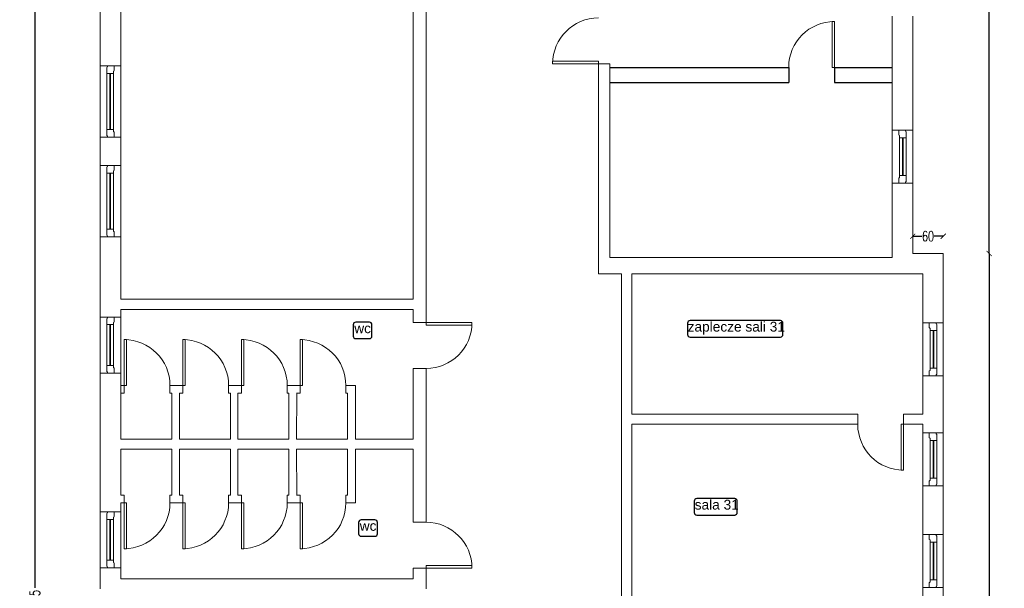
# Model space of a CAD drawing. Header units: centimetres. Extents: x -28146 to 19487, y -25160 to -2224.
# Tile 20 of 29: x 3454 to 5385, y -19082 to -17967. Entities that reach past the tile are written whole.
import ezdxf
from ezdxf.enums import TextEntityAlignment as Align

# ---------------------------------------------------------------- set-up
doc = ezdxf.new("R2010")
doc.units = ezdxf.units.CM
doc.header["$LTSCALE"] = 10
doc.linetypes.add('CONTINU', pattern=[0, 0])
for name, color, linetype, lineweight, true_color in [('IS_Okno_Drzwi', 7, 'Continuous', 9, 0x000000), ('IS_Room (Automatic)', 7, 'Continuous', 25, 0x000000), ('IS_Ściana1', 7, 'Continuous', 9, 0x000000)]:
    doc.layers.add(name, color=color, linetype=linetype, lineweight=lineweight, true_color=true_color)
doc.layers.add('Urzadzenia', color=7, linetype='CONTINU', lineweight=5)
doc.styles.add('Arial_____', font='arial.ttf')
doc.styles.add('styl1', font='simplex.shx', dxfattribs={"width": 0.7})
doc.dimstyles.new('100', dxfattribs={"dimtxt": 20, "dimasz": 10, "dimexe": 1.25, "dimexo": 0, "dimtad": 0, "dimdec": 1, "dimdsep": 46, "dimlunit": 6, "dimtxsty": 'styl1', "dimblk1": 'ARCHTICK', "dimblk2": 'ARCHTICK', "dimsah": 1, "dimcen": 5, "dimse1": 1, "dimse2": 1, "dimclrt": 256, "dimadec": 0, "dimazin": 0, "dimtfac": 1, "dimtdec": 1, "dimtmove": 0, "dimatfit": 3, "dimldrblk": 'ARCHTICK', "dimfxl": 1.25, "dimtolj": 1, "dimtzin": 0, "dimarcsym": 0})

# ---------------------------------------------------------------- blocks, each defined once
blk = doc.blocks.new('4_CoTo_OknoWScianie_1040_1750_400_150_0_15_0_0_ExportItem_1_50_0_False__87f71fa3-f148-4722-b574-2038bd8a55f3_ExportItem')
at = {"layer": 'IS_Okno_Drzwi', "lineweight": -2}
blk.add_lwpolyline([(-0.52, -0.075), (-0.425, -0.075), (-0.415, -0.065), (-0.415, -0.06), (-0.37, -0.06), (-0.37, 0.075), (-0.4875, 0.075), (-0.4975, 0.065), (-0.4975, 0.06), (-0.52, 0.06)], close=True, dxfattribs=at)
at = {"layer": 'IS_Okno_Drzwi', "lineweight": -2, "extrusion": (0, 0, -1)}
for points in [[(0.37, 0.075), (-0.37, 0.075), (-0.37, -0.06), (0.37, -0.06)], [(-0.52, -0.075), (-0.425, -0.075), (-0.415, -0.065), (-0.415, -0.06), (-0.37, -0.06), (-0.37, 0.075), (-0.4875, 0.075), (-0.4975, 0.065), (-0.4975, 0.06), (-0.52, 0.06)]]:
    blk.add_lwpolyline(points, close=True, dxfattribs=at)
at = {"layer": 'IS_Okno_Drzwi', "lineweight": -2, "extrusion": (0, 0, -1), "elevation": -0.001}
blk.add_lwpolyline([(0.37, 0.015), (-0.37, 0.015), (-0.37, 0), (0.37, 0)], close=True, dxfattribs=at)
blk = doc.blocks.new('4_CoTo_OknoWScianie_1400_2000_400_150_0_15_0_0_ExportItem_1_50_0_False__87f71fa3-f148-4722-b574-2038bd8a55f3_ExportItem')
at = {"layer": 'IS_Okno_Drzwi', "lineweight": -2}
blk.add_lwpolyline([(-0.7, -0.075), (-0.605, -0.075), (-0.595, -0.065), (-0.595, -0.06), (-0.55, -0.06), (-0.55, 0.075), (-0.6675, 0.075), (-0.6775, 0.065), (-0.6775, 0.06), (-0.7, 0.06)], close=True, dxfattribs=at)
at = {"layer": 'IS_Okno_Drzwi', "lineweight": -2, "extrusion": (0, 0, -1)}
for points in [[(0.55, 0.075), (-0.55, 0.075), (-0.55, -0.06), (0.55, -0.06)], [(-0.7, -0.075), (-0.605, -0.075), (-0.595, -0.065), (-0.595, -0.06), (-0.55, -0.06), (-0.55, 0.075), (-0.6675, 0.075), (-0.6775, 0.065), (-0.6775, 0.06), (-0.7, 0.06)]]:
    blk.add_lwpolyline(points, close=True, dxfattribs=at)
at = {"layer": 'IS_Okno_Drzwi', "lineweight": -2, "extrusion": (0, 0, -1), "elevation": -0.001}
blk.add_lwpolyline([(0.55, 0.015), (-0.55, 0.015), (-0.55, 0), (0.55, 0)], close=True, dxfattribs=at)
blk = doc.blocks.new('4_CoTo_OknoWScianie_1100_2000_400_150_0_15_0_0_ExportItem_1_50_0_False__87f71fa3-f148-4722-b574-2038bd8a55f3_ExportItem')
at = {"layer": 'IS_Okno_Drzwi', "lineweight": -2}
blk.add_lwpolyline([(-0.55, -0.075), (-0.455, -0.075), (-0.445, -0.065), (-0.445, -0.06), (-0.4, -0.06), (-0.4, 0.075), (-0.5175, 0.075), (-0.5275, 0.065), (-0.5275, 0.06), (-0.55, 0.06)], close=True, dxfattribs=at)
at = {"layer": 'IS_Okno_Drzwi', "lineweight": -2, "extrusion": (0, 0, -1)}
for points in [[(0.4, 0.075), (-0.4, 0.075), (-0.4, -0.06), (0.4, -0.06)], [(-0.55, -0.075), (-0.455, -0.075), (-0.445, -0.065), (-0.445, -0.06), (-0.4, -0.06), (-0.4, 0.075), (-0.5175, 0.075), (-0.5275, 0.065), (-0.5275, 0.06), (-0.55, 0.06)]]:
    blk.add_lwpolyline(points, close=True, dxfattribs=at)
at = {"layer": 'IS_Okno_Drzwi', "lineweight": -2, "extrusion": (0, 0, -1), "elevation": -0.001}
blk.add_lwpolyline([(0.4, 0.015), (-0.4, 0.015), (-0.4, 0), (0.4, 0)], close=True, dxfattribs=at)
blk = doc.blocks.new('4_CoTo_DrzwiWScianie_900_2000_220_100_0_50_0_0_ExportItem_1_50_0_False__87f71fa3-f148-4722-b574-2038bd8a55f3_ExportItem')
at = {"layer": 'IS_Okno_Drzwi', "lineweight": -2, "extrusion": (0, 0, -1)}
blk.add_lwpolyline([(-0.45, 1.01), (-0.45, 0.11), (-0.4, 0.11), (-0.4, 1.01)], close=True, dxfattribs=at)
at = {"layer": 'IS_Okno_Drzwi', "lineweight": -2}
blk.add_arc((0.45, 0.11), 0.9, 90, 180, dxfattribs=at)
blk = doc.blocks.new('4_CoTo_DrzwiWScianie_900_2000_250_100_0_50_0_0_ExportItem_1_50_0_False__87f71fa3-f148-4722-b574-2038bd8a55f3_ExportItem')
at = {"layer": 'IS_Okno_Drzwi', "lineweight": -2, "extrusion": (0, 0, -1)}
blk.add_lwpolyline([(-0.45, 1.025), (-0.45, 0.125), (-0.4, 0.125), (-0.4, 1.025)], close=True, dxfattribs=at)
at = {"layer": 'IS_Okno_Drzwi', "lineweight": -2}
blk.add_arc((0.45, 0.125), 0.9, 90, 180, dxfattribs=at)
blk = doc.blocks.new('4_CoTo_DrzwiWScianie_900_2000_200_100_0_50_0_0_ExportItem_1_50_0_False__87f71fa3-f148-4722-b574-2038bd8a55f3_ExportItem')
at = {"layer": 'IS_Okno_Drzwi', "lineweight": -2, "extrusion": (0, 0, -1)}
blk.add_lwpolyline([(-0.45, 1), (-0.45, 0.1), (-0.4, 0.1), (-0.4, 1)], close=True, dxfattribs=at)
at = {"layer": 'IS_Okno_Drzwi', "lineweight": -2}
blk.add_arc((0.45, 0.1), 0.9, 90, 180, dxfattribs=at)
blk = doc.blocks.new('4_CoTo_DrzwiWScianie_900_2000_400_100_0_50_0_0_ExportItem_1_50_0_False__87f71fa3-f148-4722-b574-2038bd8a55f3_ExportItem')
at = {"layer": 'IS_Okno_Drzwi', "lineweight": -2, "extrusion": (0, 0, -1)}
blk.add_lwpolyline([(-0.45, 1.1), (-0.45, 0.2), (-0.4, 0.2), (-0.4, 1.1)], close=True, dxfattribs=at)
at = {"layer": 'IS_Okno_Drzwi', "lineweight": -2}
blk.add_arc((0.45, 0.2), 0.9, 90, 180, dxfattribs=at)
blk = doc.blocks.new('_ARCHTICK')
at = {"color": 0, "linetype": 'ByBlock', "const_width": 0.15}
blk.add_lwpolyline([(-0.5, -0.5), (0.5, 0.5)], dxfattribs=at)
blk = doc.blocks.new('*D557')
at = {"layer": 'Defpoints', "color": 0}
for p in [(5205.2, -16630.5), (5205.2, -18425.5), (5355, -18425.5)]:
    blk.add_point(p, dxfattribs=at)
at = {"layer": 'Urzadzenia', "color": 0, "lineweight": -2}
for p, q in [((5355, -16630.5), (5355, -17497.7)), ((5355, -18425.5), (5355, -17558.3))]:
    blk.add_line(p, q, dxfattribs=at)
at = {"layer": 'Urzadzenia', "color": 0, "lineweight": -2, "xscale": 10, "yscale": 10, "zscale": 10}
for p, rotation in [((5355, -16630.5), 90), ((5355, -18425.5), 270)]:
    blk.add_blockref('_ARCHTICK', p, dxfattribs=dict(at, rotation=rotation))
at = {"layer": 'Urzadzenia', "insert": (5355, -17528), "char_height": 20, "attachment_point": 5, "rotation": 90, "style": 'styl1'}
blk.add_mtext('\\A1;1\xa0795', dxfattribs=at)
blk = doc.blocks.new('*D558')
at = {"layer": 'Defpoints', "color": 0}
for p in [(5265.2, -18425.5), (5265.2, -19902.5), (5355, -19902.5)]:
    blk.add_point(p, dxfattribs=at)
at = {"layer": 'Urzadzenia', "color": 0, "lineweight": -2}
for p, q in [((5355, -18425.5), (5355, -19133.7)), ((5355, -19902.5), (5355, -19194.3))]:
    blk.add_line(p, q, dxfattribs=at)
at = {"layer": 'Urzadzenia', "color": 0, "lineweight": -2, "xscale": 10, "yscale": 10, "zscale": 10}
for p, rotation in [((5355, -18425.5), 90), ((5355, -19902.5), 270)]:
    blk.add_blockref('_ARCHTICK', p, dxfattribs=dict(at, rotation=rotation))
at = {"layer": 'Urzadzenia', "insert": (5355, -19164), "char_height": 20, "attachment_point": 5, "rotation": 90, "style": 'styl1'}
blk.add_mtext('\\A1;1\xa0477', dxfattribs=at)
blk = doc.blocks.new('*D561')
at = {"layer": 'Defpoints', "color": 0}
for p in [(5265.2, -18391.6), (5205.2, -18425.5), (5265.2, -18425.5)]:
    blk.add_point(p, dxfattribs=at)
at = {"layer": 'Urzadzenia', "color": 0, "lineweight": -2}
for p, q in [((5205.2, -18391.6), (5223.3, -18391.6)), ((5265.2, -18391.6), (5247.2, -18391.6))]:
    blk.add_line(p, q, dxfattribs=at)
at = {"layer": 'Urzadzenia', "color": 0, "lineweight": -2, "xscale": 10, "yscale": 10, "zscale": 10, "rotation": 180}
blk.add_blockref('_ARCHTICK', (5205.2, -18391.6), dxfattribs=at)
at = {"layer": 'Urzadzenia', "color": 0, "lineweight": -2, "xscale": 10, "yscale": 10, "zscale": 10}
blk.add_blockref('_ARCHTICK', (5265.2, -18391.6), dxfattribs=at)
at = {"layer": 'Urzadzenia', "insert": (5235.2, -18391.6), "char_height": 20, "attachment_point": 5, "style": 'styl1'}
blk.add_mtext('\\A1;60', dxfattribs=at)
blk = doc.blocks.new('*D566')
at = {"layer": 'Defpoints', "color": 0}
for p in [(3484, -16630.5), (3612.2, -16630.5), (3612.2, -21595.5)]:
    blk.add_point(p, dxfattribs=at)
at = {"layer": 'Urzadzenia', "color": 0, "lineweight": -2}
for p, q in [((3484, -16630.5), (3484, -19081.3)), ((3484, -21595.5), (3484, -19144.6))]:
    blk.add_line(p, q, dxfattribs=at)
at = {"layer": 'Urzadzenia', "color": 0, "lineweight": -2, "xscale": 10, "yscale": 10, "zscale": 10}
for p, rotation in [((3484, -16630.5), 90), ((3484, -21595.5), 270)]:
    blk.add_blockref('_ARCHTICK', p, dxfattribs=dict(at, rotation=rotation))
at = {"layer": 'Urzadzenia', "insert": (3484, -19113), "char_height": 20, "attachment_point": 5, "rotation": 90, "style": 'styl1'}
blk.add_mtext('\\A1;4\xa0965', dxfattribs=at)

msp = doc.modelspace()

# ---------------------------------------------------------------- linework, layer by layer
for p, q in [((4611.12, -18060.46, 3205.3), (4962.11, -18060.46, 3205.3)), ((4962.11, -18060.46, 9946), (4962.11, -18090.46, 3205.3)), ((5052.11, -18060.46, 9946), (5052.11, -18090.46, 3205.3)), ((5052.11, -18060.46, 3205.3), (5165.22, -18060.46, 3205.3)), ((4611.12, -18090.46, 3205.3), (4962.11, -18090.46, 3205.3)), ((5052.11, -18090.46, 3205.3), (5165.22, -18090.46, 3205.3))]:
    msp.add_line(p, q)
at = {"layer": 'IS_Room (Automatic)'}
for points, elevation in [([(4113.05, -18592.47), (4139.93, -18592.47, 0.4142136), (4144.93, -18587.47), (4144.93, -18565.2, 0.4142136), (4139.93, -18560.2), (4113.05, -18560.2, 0.4142136), (4108.05, -18565.2), (4108.05, -18587.47, 0.4142136)], 20682.4), ([(4768.58, -18589.36), (4945.75, -18589.36, 0.4142136), (4950.75, -18584.36), (4950.75, -18562.08, 0.4142136), (4945.75, -18557.08), (4768.58, -18557.08, 0.4142136), (4763.58, -18562.08), (4763.58, -18584.36, 0.4142136)], 20683), ([(4781.82, -18938.42), (4856.15, -18938.42, 0.4142136), (4861.15, -18933.42), (4861.15, -18911.13, 0.4142136), (4856.15, -18906.13), (4781.82, -18906.13, 0.4142136), (4776.82, -18911.13), (4776.82, -18933.42, 0.4142136)], 20682.9)]:
    msp.add_lwpolyline(points, format="xyb", close=True, dxfattribs=dict(at, elevation=elevation))
msp.add_lwpolyline([(4123.79, -18980), (4150.67, -18980, 0.4142136), (4155.67, -18975), (4155.67, -18952.73, 0.4142136), (4150.67, -18947.73), (4123.79, -18947.73, 0.4142136), (4118.79, -18952.73), (4118.79, -18975, 0.4142136)], format="xyb", close=True, dxfattribs=at)
at = {"layer": 'IS_Ściana1'}
for p, q in [((3612.22, -18057.29, 3205.3), (3652.22, -18057.29, 3205.3)), ((4611.12, -18053.5, 3205.3), (4589.12, -18053.5, 3205.3)), ((5205.22, -18183.35, 3205.3), (5165.22, -18183.35, 3205.3)), ((3612.22, -18197.29, 3205.3), (3652.22, -18197.29, 3205.3)), ((3612.22, -18252.78, 3205.3), (3652.22, -18252.78, 3205.3)), ((5205.22, -18287.35, 3205.3), (5165.22, -18287.35, 3205.3)), ((3612.22, -18392.78, 3205.3), (3652.22, -18392.78, 3205.3)), ((3612.22, -18550.04, 3205.3), (3652.22, -18550.04, 3205.3)), ((4251, -18560.97, 3205.3), (4226, -18560.97, 3205.3)), ((5265.22, -18561.21, 3205.3), (5225.22, -18561.21, 3205.3)), ((3612.22, -18660.04, 3205.3), (3652.22, -18660.04, 3205.3)), ((4251, -18650.97, 3205.3), (4226, -18650.97, 3205.3)), ((5265.22, -18665.21, 3205.3), (5225.22, -18665.21, 3205.3)), ((3663.81, -18684.35, 6412.78), (3652.22, -18684.35, 6412.78)), ((3658.81, -18699.35, 6412.78), (3658.81, -18684.35, -126.55)), ((3773.81, -18684.35, 6412.78), (3748.81, -18684.35, 6412.78)), ((3748.81, -18699.35, 6412.78), (3748.81, -18684.35, -126.55)), ((3773.81, -18699.35, 6412.78), (3773.81, -18684.35, -126.55)), ((3888.81, -18684.35, -126.55), (3863.81, -18684.35, 6412.78)), ((3863.81, -18699.35, 6412.78), (3863.81, -18684.35, -126.55)), ((3888.81, -18699.35, 6412.78), (3888.81, -18684.35, -126.55)), ((4003.81, -18684.35, -126.55), (3978.81, -18684.35, 6412.78)), ((3978.81, -18699.35, 6412.78), (3978.81, -18684.35, -126.55)), ((4003.81, -18699.35, 6412.78), (4003.81, -18684.35, -126.55)), ((4112.47, -18684.35, 6412.78), (4093.81, -18684.35, 6412.78)), ((4093.81, -18699.35, 6412.78), (4093.81, -18684.35, -126.55)), ((4112.47, -18789.35, 3205.3), (4112.47, -18684.35, 6412.78)), ((3658.81, -18699.35, 6412.78), (3652.22, -18699.35, 6412.78)), ((3752.22, -18699.35, 6412.78), (3748.81, -18699.35, 6412.78)), ((3752.22, -18789.35, 6412.78), (3752.22, -18699.35, 6412.78)), ((3767.22, -18789.35, 6412.78), (3767.22, -18699.35, 6412.78)), ((3773.81, -18699.35, 6412.78), (3767.22, -18699.35, 6412.78)), ((3867.22, -18699.35, 6412.78), (3863.81, -18699.35, 6412.78)), ((3867.22, -18789.35, 6412.78), (3867.22, -18699.35, 6412.78)), ((3882.22, -18789.35, 6412.78), (3882.22, -18699.35, 6412.78)), ((3888.81, -18699.35, 6412.78), (3882.22, -18699.35, 6412.78)), ((3982.22, -18699.35, 6412.78), (3978.81, -18699.35, 6412.78)), ((3982.22, -18789.35, 6412.78), (3982.22, -18699.35, 6412.78)), ((3997.22, -18789.35, 6412.78), (3997.47, -18699.35, 6412.78)), ((4003.81, -18699.35, 6412.78), (3997.22, -18699.35, 6412.78)), ((4097.22, -18699.35, 6412.78), (4093.81, -18699.35, 6412.78)), ((4097.22, -18789.35, 6412.78), (4097.22, -18699.35, 6412.78)), ((5097.48, -18760.46, 3205.3), (5097.48, -18740.46, 3205.3)), ((5187.48, -18760.46, 3205.3), (5187.48, -18740.46, 3205.3)), ((5265.22, -18777.27, 3205.3), (5225.22, -18777.27, 3205.3)), ((3752.22, -18809.35, 3205.3), (3752.22, -18899.35, 3205.3)), ((3767.22, -18809.35, 3205.3), (3767.22, -18899.35, 3205.3)), ((3867.22, -18809.35, 3205.3), (3867.22, -18899.35, 3205.3)), ((3882.22, -18809.35, 3205.3), (3882.22, -18899.35, 3205.3)), ((3982.22, -18809.35, 3205.3), (3982.22, -18899.35, 3205.3)), ((3997.22, -18809.35, 3205.3), (3997.47, -18899.35, 3205.3)), ((4097.22, -18809.35, 3205.3), (4097.22, -18899.35, 3205.3)), ((4112.47, -18809.35, -2.17), (4112.47, -18914.35, 3205.3)), ((5265.22, -18881.27, 3205.3), (5225.22, -18881.27, 3205.3)), ((3658.81, -18899.35, 3205.3), (3652.22, -18899.35, 3205.3)), ((3658.81, -18899.35, 3205.3), (3658.81, -18914.35, -3334.02)), ((3752.22, -18899.35, 3205.3), (3748.81, -18899.35, 3205.3)), ((3748.81, -18899.35, 3205.3), (3748.81, -18914.35, -3334.02)), ((3773.81, -18899.35, 3205.3), (3767.22, -18899.35, 3205.3)), ((3773.81, -18899.35, 3205.3), (3773.81, -18914.35, -3334.02)), ((3867.22, -18899.35, 3205.3), (3863.81, -18899.35, 3205.3)), ((3863.81, -18899.35, 3205.3), (3863.81, -18914.35, -3334.02)), ((3888.81, -18899.35, 3205.3), (3882.22, -18899.35, 3205.3)), ((3888.81, -18899.35, 3205.3), (3888.81, -18914.35, -3334.02)), ((3982.22, -18899.35, 3205.3), (3978.81, -18899.35, 3205.3)), ((3978.81, -18899.35, 3205.3), (3978.81, -18914.35, -3334.02)), ((4003.81, -18899.35, 3205.3), (3997.22, -18899.35, 3205.3)), ((4003.81, -18899.35, 3205.3), (4003.81, -18914.35, -3334.02)), ((4097.22, -18899.35, 3205.3), (4093.81, -18899.35, 3205.3)), ((4093.81, -18899.35, 3205.3), (4093.81, -18914.35, -3334.02)), ((3663.81, -18914.35, 3205.3), (3652.22, -18914.35, 3205.3)), ((3773.81, -18914.35, 3205.3), (3748.81, -18914.35, 3205.3)), ((3888.81, -18914.35, -3334.02), (3863.81, -18914.35, 3205.3)), ((4003.81, -18914.35, -3334.02), (3978.81, -18914.35, 3205.3)), ((4112.47, -18914.35, 3205.3), (4093.81, -18914.35, 3205.3)), ((3612.22, -18931.99, 3205.3), (3652.22, -18931.99, 3205.3)), ((4251, -18952.47, 3205.3), (4226, -18952.47, 3205.3)), ((5265.22, -18976.74, 3205.3), (5225.22, -18976.74, 3205.3)), ((3612.22, -19041.99, 3205.3), (3652.22, -19041.99, 3205.3)), ((4251, -19042.47, 3205.3), (4226, -19042.47, 3205.3)), ((5265.22, -19080.74, 3205.3), (5225.22, -19080.74, 3205.3))]:
    msp.add_line(p, q, dxfattribs=at)
at = {"layer": 'IS_Ściana1', "extrusion": (1, 0, 0)}
for points, elevation in [([(-18515.35, 3205.3), (-17607.34, 3205.3)], 4226), ([(-18515.35, 3205.3), (-17607.34, 3205.3)], 4251), ([(-17921.13, 3205.3), (-18057.29, 3205.3)], 3612.22), ([(-17921.13, 3205.3), (-18057.29, 3205.3)], 3652.22), ([(-18183.35, 3205.3), (-17960.17, 3205.3)], 5165.22), ([(-18183.35, 3205.3), (-17960.17, 3205.3)], 5205.22), ([(-18057.29, 3205.3), (-18197.29, 3205.3)], 3612.22), ([(-18057.29, 3205.3), (-18197.29, 3205.3)], 3652.22), ([(-18433.46, 3205.3), (-18053.5, 3205.3)], 4589.12), ([(-18433.46, 3205.3), (-18053.5, 3205.3)], 4611.12), ([(-18287.35, 3205.3), (-18183.35, 3205.3)], 5165.22), ([(-18287.35, 3205.3), (-18183.35, 3205.3)], 5205.22), ([(-18197.29, 3205.3), (-18252.78, 3205.3)], 3612.22), ([(-18197.29, 3205.3), (-18252.78, 3205.3)], 3652.22), ([(-18252.78, 3205.3), (-18392.78, 3205.3)], 3612.22), ([(-18252.78, 3205.3), (-18392.78, 3205.3)], 3652.22), ([(-18433.46, 3205.3), (-18287.35, 3205.3)], 5165.22), ([(-18425.46, 3205.3), (-18287.35, 3205.3)], 5205.22), ([(-18392.78, 3205.3), (-18515.35, 3205.3)], 3612.22), ([(-18392.78, 3205.3), (-18515.35, 3205.3)], 3652.22), ([(-18465.46, 3205.3), (-18433.46, 3205.3)], 4589.12), ([(-18561.21, 3205.3), (-18425.46, 3205.3)], 5265.22), ([(-18740.46, 3205.3), (-18465.46, 3205.3)], 4634.22), ([(-18740.46, 3205.3), (-18465.46, 3205.3)], 4654.22), ([(-18561.21, 3205.3), (-18465.46, 3205.3)], 5225.22), ([(-18515.35, 3205.3), (-18535.35, 3205.3)], 3612.22), ([(-18535.35, 3205.3), (-18515.35, 3205.3)], 4251), ([(-18535.35, 3205.3), (-18597.83, 3205.3)], 3612.22), ([(-18550.04, 3205.3), (-18660.04, 3205.3)], 3612.22), ([(-18535.35, 3205.3), (-18597.83, 3205.3)], 3652.22), ([(-18550.04, 3205.3), (-18660.04, 3205.3)], 3652.22), ([(-18560.97, 3205.3), (-18535.35, 3205.3)], 4226), ([(-18560.97, 3205.3), (-18535.35, 3205.3)], 4251), ([(-18665.21, 3205.3), (-18561.21, 3205.3)], 5225.22), ([(-18665.21, 3205.3), (-18561.21, 3205.3)], 5265.22), ([(-18660.04, 3205.3), (-18789.35, 3205.3)], 3612.22), ([(-18660.04, 3205.3), (-18789.35, 3205.3)], 3652.22), ([(-18789.35, 3205.3), (-18650.97, 3205.3)], 4226), ([(-18789.35, 3205.3), (-18650.97, 3205.3)], 4251), ([(-18740.46, 3205.3), (-18665.21, 3205.3)], 5225.22), ([(-18740.46, 3205.3), (-18665.21, 3205.3)], 5265.22), ([(-18760.46, 3205.3), (-18740.46, 3205.3)], 4634.22), ([(-18760.46, 3205.3), (-18740.46, 3205.3)], 5265.22), ([(-19713.57, 3205.3), (-18760.46, 3205.3)], 4634.22), ([(-19713.57, 3205.3), (-18760.46, 3205.3)], 4654.22), ([(-18777.27, 3205.3), (-18760.46, 3205.3)], 5225.22), ([(-18777.27, 3205.3), (-18760.46, 3205.3)], 5265.22), ([(-18881.27, 3205.3), (-18777.27, 3205.3)], 5225.22), ([(-18881.27, 3205.3), (-18777.27, 3205.3)], 5265.22), ([(-18789.35, 3205.3), (-18809.35, 3205.3)], 3612.22), ([(-18809.35, 3205.3), (-18789.35, 3205.3)], 4251), ([(-18809.35, 3205.3), (-18931.99, 3205.3)], 3612.22), ([(-18809.35, 3205.3), (-18899.35, 3205.3)], 3652.22), ([(-18952.47, 3205.3), (-18809.35, 3205.3)], 4226), ([(-18952.47, 3205.3), (-18809.35, 3205.3)], 4251), ([(-18976.74, 3205.3), (-18881.27, 3205.3)], 5225.22), ([(-18976.74, 3205.3), (-18881.27, 3205.3)], 5265.22), ([(-18914.35, 3205.3), (-18931.99, 3205.3)], 3652.22), ([(-18931.99, 3205.3), (-19041.99, 3205.3)], 3612.22), ([(-18931.99, 3205.3), (-19041.99, 3205.3)], 3652.22), ([(-19080.74, 3205.3), (-18976.74, 3205.3)], 5225.22), ([(-19080.74, 3205.3), (-18976.74, 3205.3)], 5265.22), ([(-18993.49, 3205.3), (-19063.35, 3205.3)], 3612.22), ([(-18993.49, 3205.3), (-19063.35, 3205.3)], 3652.22), ([(-19063.35, 3205.3), (-19042.47, 3205.3)], 4226), ([(-19063.35, 3205.3), (-19042.47, 3205.3)], 4251), ([(-19063.35, 3205.3), (-19083.35, 3205.3)], 3612.22), ([(-19083.35, 3205.3), (-19063.35, 3205.3)], 4251), ([(-19187.92, 3205.3), (-19080.74, 3205.3)], 5225.22), ([(-19187.92, 3205.3), (-19080.74, 3205.3)], 5265.22)]:
    msp.add_lwpolyline(points, dxfattribs=dict(at, elevation=elevation))
at = {"layer": 'IS_Ściana1', "extrusion": (0, 1, 0)}
for points, elevation in [([(-4611.12, 3205.3), (-4634.22, 3205.3)], -18433.46), ([(-4634.22, 3205.3), (-4654.22, 3205.3)], -18433.46), ([(-4654.22, 3205.3), (-5165.22, 3205.3)], -18433.46), ([(-5225.22, 3205.3), (-5205.22, 3205.3)], -18425.46), ([(-5265.22, 3205.3), (-5225.22, 3205.3)], -18425.46), ([(-4589.12, 3205.3), (-4634.22, 3205.3)], -18465.46), ([(-4654.22, 3205.3), (-5166.27, 3205.3)], -18465.46), ([(-5225.22, 3205.3), (-5166.27, 3205.3)], -18465.46), ([(-3652.22, 3205.3), (-4226, 3205.3)], -18515.35), ([(-3652.22, 3205.3), (-4226, 3205.3)], -18535.35), ([(-4654.22, 3205.3), (-5097.48, 3205.3)], -18740.46), ([(-5187.48, 3205.3), (-5225.22, 3205.3)], -18740.46), ([(-4654.22, 3205.3), (-5097.48, 3205.3)], -18760.46), ([(-5187.48, 3205.3), (-5225.22, 3205.3)], -18760.46), ([(-3652.22, 3205.3), (-3752.22, 3205.3)], -18789.35), ([(-3767.22, 3205.3), (-3867.22, 3205.3)], -18789.35), ([(-3882.22, 3205.3), (-3982.22, 3205.3)], -18789.35), ([(-3997.22, 3205.3), (-4097.22, 3205.3)], -18789.35), ([(-4112.47, 3205.3), (-4226, 3205.3)], -18789.35), ([(-3652.22, 3205.3), (-3752.22, 3205.3)], -18809.35), ([(-3767.22, 3205.3), (-3867.22, 3205.3)], -18809.35), ([(-3882.22, 3205.3), (-3982.22, 3205.3)], -18809.35), ([(-3997.22, 3205.3), (-4097.22, 3205.3)], -18809.35), ([(-4112.47, 3205.3), (-4226, 3205.3)], -18809.35), ([(-3652.22, 3205.3), (-4226, 3205.3)], -19063.35)]:
    msp.add_lwpolyline(points, dxfattribs=dict(at, elevation=elevation))

# ---------------------------------------------------------------- block references
at = {"layer": 'IS_Okno_Drzwi', "yscale": 100, "zscale": 100}
for name, p, xscale, rotation in [('4_CoTo_DrzwiWScianie_900_2000_220_100_0_50_0_0_ExportItem_1_50_0_False__87f71fa3-f148-4722-b574-2038bd8a55f3_ExportItem', (4600.12, -18008.5, 9946), -100, 89.99999999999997), ('4_CoTo_OknoWScianie_1400_2000_400_150_0_15_0_0_ExportItem_1_50_0_False__87f71fa3-f148-4722-b574-2038bd8a55f3_ExportItem', (3632.22, -18127.29, 9942.1), -100, 89.99999999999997), ('4_CoTo_OknoWScianie_1040_1750_400_150_0_15_0_0_ExportItem_1_50_0_False__87f71fa3-f148-4722-b574-2038bd8a55f3_ExportItem', (5185.22, -18235.35, 9941), -100, 270), ('4_CoTo_OknoWScianie_1400_2000_400_150_0_15_0_0_ExportItem_1_50_0_False__87f71fa3-f148-4722-b574-2038bd8a55f3_ExportItem', (3632.22, -18322.78, 9942.2), -100, 89.99999999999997), ('4_CoTo_OknoWScianie_1100_2000_400_150_0_15_0_0_ExportItem_1_50_0_False__87f71fa3-f148-4722-b574-2038bd8a55f3_ExportItem', (3632.22, -18605.04, 9942.3), -100, 89.99999999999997), ('4_CoTo_DrzwiWScianie_900_2000_250_100_0_50_0_0_ExportItem_1_50_0_False__87f71fa3-f148-4722-b574-2038bd8a55f3_ExportItem', (4238.5, -18605.97, 9946.2), -100, 270), ('4_CoTo_OknoWScianie_1040_1750_400_150_0_15_0_0_ExportItem_1_50_0_False__87f71fa3-f148-4722-b574-2038bd8a55f3_ExportItem', (5245.22, -18613.21, 9940.9), -100, 270), ('4_CoTo_DrzwiWScianie_900_2000_200_100_0_50_0_0_ExportItem_1_50_0_False__87f71fa3-f148-4722-b574-2038bd8a55f3_ExportItem', (5142.48, -18750.46, 9947.3), -100, 180), ('4_CoTo_OknoWScianie_1040_1750_400_150_0_15_0_0_ExportItem_1_50_0_False__87f71fa3-f148-4722-b574-2038bd8a55f3_ExportItem', (5245.22, -18829.27, 9940.8), -100, 270), ('4_CoTo_DrzwiWScianie_900_2000_400_100_0_50_0_0_ExportItem_1_50_0_False__87f71fa3-f148-4722-b574-2038bd8a55f3_ExportItem', (3703.81, -18894.35, 3205.3), 100, 180), ('4_CoTo_DrzwiWScianie_900_2000_400_100_0_50_0_0_ExportItem_1_50_0_False__87f71fa3-f148-4722-b574-2038bd8a55f3_ExportItem', (3818.81, -18894.35, 3205.3), 100, 180), ('4_CoTo_DrzwiWScianie_900_2000_400_100_0_50_0_0_ExportItem_1_50_0_False__87f71fa3-f148-4722-b574-2038bd8a55f3_ExportItem', (3933.81, -18894.35, 3205.3), 100, 180), ('4_CoTo_DrzwiWScianie_900_2000_400_100_0_50_0_0_ExportItem_1_50_0_False__87f71fa3-f148-4722-b574-2038bd8a55f3_ExportItem', (4048.81, -18894.35, 3205.3), 100, 180), ('4_CoTo_OknoWScianie_1100_2000_400_150_0_15_0_0_ExportItem_1_50_0_False__87f71fa3-f148-4722-b574-2038bd8a55f3_ExportItem', (3632.22, -18986.99, 9942.4), -100, 89.99999999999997), ('4_CoTo_DrzwiWScianie_900_2000_250_100_0_50_0_0_ExportItem_1_50_0_False__87f71fa3-f148-4722-b574-2038bd8a55f3_ExportItem', (4238.5, -18997.47, 9946.3), 100, 270), ('4_CoTo_OknoWScianie_1040_1750_400_150_0_15_0_0_ExportItem_1_50_0_False__87f71fa3-f148-4722-b574-2038bd8a55f3_ExportItem', (5245.22, -19028.74, 9940.7), -100, 270)]:
    msp.add_blockref(name, p, dxfattribs=dict(at, xscale=xscale, rotation=rotation))
for name, p, xscale in [('4_CoTo_DrzwiWScianie_900_2000_220_100_0_50_0_0_ExportItem_1_50_0_False__87f71fa3-f148-4722-b574-2038bd8a55f3_ExportItem', (5007.11, -18071.46, 9946), 100), ('4_CoTo_DrzwiWScianie_900_2000_400_100_0_50_0_0_ExportItem_1_50_0_False__87f71fa3-f148-4722-b574-2038bd8a55f3_ExportItem', (3703.81, -18704.35, 6412.78), -100), ('4_CoTo_DrzwiWScianie_900_2000_400_100_0_50_0_0_ExportItem_1_50_0_False__87f71fa3-f148-4722-b574-2038bd8a55f3_ExportItem', (3818.81, -18704.35, 6412.78), -100), ('4_CoTo_DrzwiWScianie_900_2000_400_100_0_50_0_0_ExportItem_1_50_0_False__87f71fa3-f148-4722-b574-2038bd8a55f3_ExportItem', (3933.81, -18704.35, 6412.78), -100), ('4_CoTo_DrzwiWScianie_900_2000_400_100_0_50_0_0_ExportItem_1_50_0_False__87f71fa3-f148-4722-b574-2038bd8a55f3_ExportItem', (4048.81, -18704.35, 6412.78), -100)]:
    msp.add_blockref(name, p, dxfattribs=dict(at, xscale=xscale))

# ---------------------------------------------------------------- texts
at = {"layer": 'IS_Room (Automatic)', "style": 'Arial_____'}
for s, p in [('wc', (4126.58, -18587.47, 20682.4)), ('zaplecze sali 31', (4859.33, -18584.36, 20683)), ('sala 31', (4821, -18933.42, 20682.9)), ('wc', (4137.31, -18975))]:
    msp.add_text(s, height=19.2, dxfattribs=at).set_placement(p, align=Align.BOTTOM_CENTER)

# ---------------------------------------------------------------- dimensions: what is measured, and where the dimension line sits
at = {"layer": 'Urzadzenia'}
for base, p1, p2, picture, middle in [((3483.99, -16630.46), (3612.22, -21595.46), (3612.22, -16630.46), '*D566', (3483.99, -19112.96)), ((5355.01, -18425.46), (5205.22, -16630.46), (5205.22, -18425.46, 3205.3), '*D557', (5355.01, -17527.96)), ((5355.01, -19902.46), (5265.22, -18425.46, 3205.3), (5265.22, -19902.46, 3205.3), '*D558', (5355.01, -19163.96))]:
    dim = msp.add_linear_dim(base=base, p1=p1, p2=p2, angle=90, dimstyle='100', dxfattribs=at)
    dim.commit()
    dim.dimension.update_dxf_attribs({"geometry": picture, "text_midpoint": middle})
dim = msp.add_linear_dim(base=(5265.22, -18391.61), p1=(5205.22, -18425.46), p2=(5265.22, -18425.46), dimstyle='100', dxfattribs=at)
dim.commit()
dim.dimension.update_dxf_attribs({"geometry": '*D561', "text_midpoint": (5235.22, -18391.61)})

doc.saveas('drawing.dxf')
